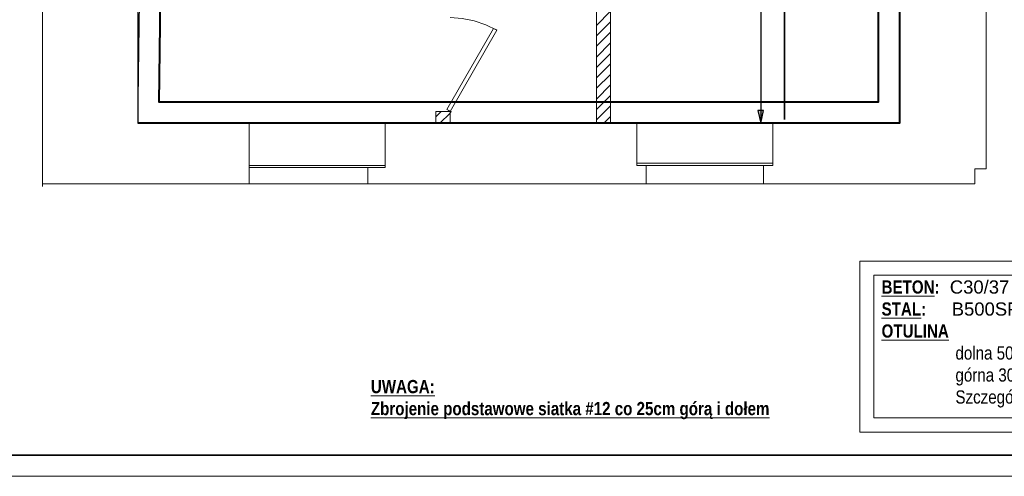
# Model space of a CAD drawing. Header units: millimetres. Extents: x -35363 to 17197, y 5744 to 29461.
# Tile 19 of 29: x 1294 to 9680, y 5744 to 9638. Entities that reach past the tile are written whole.
import ezdxf

# ---------------------------------------------------------------- set-up
doc = ezdxf.new("R2010")
doc.units = ezdxf.units.MM
doc.layers.add('BZ_obpp', color=6, linetype='Continuous', plot=False)
doc.layers.add('BZ_odn', color=1, linetype='Continuous')
doc.layers.add('BZ_P_pow', color=101, linetype='Continuous')
for name, color, linetype, lineweight in [('MS-OPISY', 11, 'Continuous', 13), ('OPISY', 11, 'Continuous', 13), ('WB-RAMKA_TABELKA', 33, 'Continuous', 35), ('WB_ŻELBET', 4, 'Continuous', 40)]:
    doc.layers.add(name, color=color, linetype=linetype, lineweight=lineweight)
doc.layers.add('WB-KARTKA', color=251, linetype='Continuous', lineweight=13, plot=False)
doc.styles.add('Arial', font='txt')
doc.styles.add('BIKWYM', font='bikromsw.shx', dxfattribs={"width": 0.8})
doc.dimstyles.new('BZ_ST_50_mm', dxfattribs={"dimscale": 5, "dimtxt": 25, "dimasz": 1.666667, "dimexe": 24, "dimexo": 0, "dimgap": 0, "dimtad": 0, "dimdec": 1, "dimrnd": 0.5, "dimdsep": 46, "dimtxsty": 'BIKWYM', "dimblk": 'WYM-ST', "dimcen": 0, "dimdle": 20, "dimclrd": 256, "dimclre": 256, "dimclrt": 7, "dimadec": 0, "dimazin": 0, "dimtfac": 0.033333, "dimtdec": 1, "dimtix": 1, "dimtmove": 2, "dimatfit": 3, "dimldrblk": 'WYM-ST', "dimfxl": 0, "dimtvp": 0.8, "dimtolj": 1, "dimtzin": 0, "dimarcsym": 0})

# ---------------------------------------------------------------- blocks, each defined once
blk = doc.blocks.new('Format A1 - wpiecie poziome')
at = {"layer": 'WB-KARTKA', "linetype": 'Continuous'}
blk.add_lwpolyline([(-841, 0), (-841, 594), (0, 594), (0, 0)], close=True, dxfattribs=at)
at = {"layer": 'WB-RAMKA_TABELKA', "linetype": 'Continuous'}
blk.add_lwpolyline([(-816, 6), (-816, 297), (-835, 297), (-835, 588), (-6, 588), (-6, 6), (-816, 6)], dxfattribs=at)
blk = doc.blocks.new('WYM-ST')
blk.add_hatch(color=256).paths.add_polyline_path([(0, 0), (-13, 2.9), (-13, -2.9)])
blk.add_lwpolyline([(0, 0), (-13, 2.9), (-13, -2.9), (0, 0)])
blk = doc.blocks.new('*D85')
at = {"layer": 'BZ_odn', "lineweight": -2}
blk.add_line((7605.9, 15716.6), (7605.9, 8762.2), dxfattribs=at)
at = {"layer": 'Defpoints', "color": 0}
for p in [(7605.9, 15724.9), (7605.9, 8753.9), (7605.9, 8753.9)]:
    blk.add_point(p, dxfattribs=at)
at = {"layer": 'BZ_odn', "linetype": 'ByBlock', "lineweight": -2, "xscale": 8.333333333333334, "yscale": 8.333333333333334, "zscale": 8.333333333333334}
for p, rotation in [((7605.9, 15724.9), 90.00000000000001), ((7605.9, 8753.9), 270)]:
    blk.add_blockref('WYM-ST', p, dxfattribs=dict(at, rotation=rotation))

msp = doc.modelspace()

# ---------------------------------------------------------------- linework, layer by layer
at = {"color": 7, "linetype": 'Continuous', "lineweight": 9}
for p, q in [((6205.99, 8753.87), (6205.99, 9934.47)), ((6326.59, 8753.87), (6326.59, 9934.47)), ((6326.59, 9709.14), (6205.99, 9588.54)), ((6326.59, 9620.28), (6205.99, 9499.68)), ((6326.59, 9531.41), (6205.99, 9410.82)), ((6326.59, 9439.38), (6205.99, 9318.78)), ((6326.59, 9350.52), (6205.99, 9229.92)), ((6326.59, 9261.65), (6205.99, 9141.05)), ((6326.59, 9169.62), (6205.99, 9052.19)), ((6326.59, 9080.76), (6205.99, 8960.16)), ((6205.99, 8998.24), (6205.99, 9049.02)), ((6205.99, 8998.24), (6205.99, 9049.02)), ((6326.59, 8991.89), (6205.99, 8871.29)), ((6326.59, 8998.24), (6326.59, 9049.02)), ((6326.59, 8998.24), (6326.59, 9049.02)), ((8786.17, 8998.24), (8786.17, 9049.02)), ((6326.59, 8903.03), (6205.99, 8782.43)), ((4882.58, 8855.43), (4838.15, 8807.82)), ((4838.15, 8753.87), (4838.15, 8855.43)), ((4958.74, 8839.56), (4873.06, 8753.87)), ((4958.74, 8753.87), (4958.74, 8855.43)), ((6326.59, 8811), (6269.46, 8753.87)), ((3248.15, 8753.87), (2299.22, 8753.87)), ((3248.15, 8376.2), (3248.15, 8753.87)), ((3248.15, 8753.87), (4406.53, 8753.87)), ((6548.74, 8753.87), (4406.53, 8753.87)), ((4406.53, 8376.2), (4406.53, 8753.87)), ((7707.13, 8753.87), (6548.74, 8753.87)), ((7707.13, 8395.25), (7707.13, 8753.87)), ((4406.53, 8395.25), (3248.15, 8395.25)), ((4257.37, 8395.25), (4406.53, 8395.25)), ((7707.13, 8414.29), (6548.74, 8414.29)), ((7707.13, 8395.25), (6548.74, 8395.25)), ((6628.09, 8236.56), (6628.09, 8395.25)), ((7627.79, 8236.56), (7627.79, 8395.25)), ((7627.79, 8395.25), (7707.13, 8395.25)), ((3248.15, 8236.56), (3248.15, 8376.2)), ((4406.53, 8376.2), (3248.15, 8376.2)), ((4257.37, 8236.56), (4257.37, 8376.2)), ((1486.77, 8236.56), (3248.15, 8236.56)), ((3248.15, 8236.56), (4257.37, 8236.56)), ((4257.37, 8236.56), (6647.13, 8236.56)), ((6628.09, 8236.56), (7627.79, 8236.56))]:
    msp.add_line(p, q, dxfattribs=at)
at = {"color": 7, "linetype": 'Continuous', "lineweight": 20}
msp.add_line((4958.74, 8855.43), (4907.97, 8855.43), dxfattribs=at)
at = {"color": 7, "linetype": 'Continuous', "lineweight": 9}
for points in [[(1927.91, 12295.67), (2346.83, 12295.67), (2299.22, 8753.87)], [(-3349.88, 8106.44), (-2350.18, 8106.44), (-2350.18, 10604.11), (1486.77, 10604.11), (1486.77, 8214.35)], [(7627.79, 8236.56), (9427.25, 8236.56), (9427.25, 8366.68), (9525.63, 8366.68), (9525.63, 9785.31)], [(5358.62, 9547.28), (5263.41, 9594.89), (5165.03, 9626.62), (5063.47, 9648.84), (4958.74, 9655.19)], [(8786.17, 9674.23), (8786.17, 8753.87), (7707.13, 8753.87)], [(4838.15, 8855.43), (4958.74, 8855.43), (4958.74, 8753.87)], [(6628.09, 8395.25), (6548.74, 8395.25), (6548.74, 8753.87)]]:
    msp.add_lwpolyline(points, dxfattribs=at)
for points in [[(4958.74, 8855.43), (4949.22, 8861.77), (4930.18, 8871.29), (5330.06, 9563.15), (5349.1, 9553.63), (5358.62, 9547.28)], [(4968.27, 8852.25), (4965.09, 8855.43), (4958.74, 8855.43), (4958.74, 8845.91), (4965.09, 8845.91)]]:
    msp.add_lwpolyline(points, close=True, dxfattribs=at)
at = {"layer": 'BZ_obpp', "color": 2}
msp.add_lwpolyline([(2299.22, 8753.87), (8786.17, 8753.87), (8786.17, 15754.95), (2299.22, 15754.95)], close=True, dxfattribs=at)
at = {"layer": 'BZ_P_pow', "color": 2, "const_width": 12}
msp.add_lwpolyline([(7807.38, 8783.87), (7807.38, 15724.95)], dxfattribs=at)
at = {"layer": 'MS-OPISY'}
for points in [[(8449.63, 7577.98), (11314.41, 7577.98), (11314.41, 6121.54), (8449.63, 6121.54)], [(8569.63, 7457.98), (11194.41, 7457.98), (11194.41, 6241.54), (8569.63, 6241.54)]]:
    msp.add_lwpolyline(points, close=True, dxfattribs=at)
at = {"layer": 'WB_ŻELBET'}
for points in [[(2517.31, 15754.95), (8786.17, 15754.95), (8786.17, 8753.87), (2299.22, 8753.87)], [(2337.31, 15574.95), (8606.17, 15574.95), (8606.17, 8933.87), (2481.66, 8933.87)], [(2481.63, 8931.57), (2526.84, 12475.67)]]:
    msp.add_lwpolyline(points, dxfattribs=at)

# ---------------------------------------------------------------- block references
at = {"layer": 'WB-RAMKA_TABELKA', "linetype": 'Continuous', "xscale": 30, "yscale": 30, "zscale": 30}
msp.add_blockref('Format A1 - wpiecie poziome', (15096.83, 5743.53), dxfattribs=at)

# ---------------------------------------------------------------- texts
at = {"layer": 'OPISY', "linetype": 'Continuous', "char_height": 112.5, "width": 3429.9704, "attachment_point": 4, "style": 'Arial'}
for s, insert in [('{\\L\\fArial Narrow|b1|i0|c238|p34;BETON\\l:}  C30/37 W8, biała wanna\\P{\\L\\fArial Narrow|b1|i0|c238|p34;STAL\\l:}     B500SP\\P{\\L\\fArial Narrow|b1|i0|c0|p34;OTULINA\\fArial Narrow|b1|i0|c238|p34; \\P\\l\\fArial Narrow|b0|i0|c238|p34;^I     dolna 50\\fArial Narrow|b0|i0|c0|p34;mm\\P\\fArial Narrow|b0|i0|c238|p34;^I     górna 30\\fArial Narrow|b0|i0|c0|p34;mm, boczna 30mm \\P\\fArial Narrow|b0|i0|c238|p34;^I     Szczegóły patrz  opis techniczny}', (8634.34, 6872.14)), ('{\\L\\fArial Narrow|b1|i0|c238|p34;UWAGA:\\PZbrojenie podstawowe siatka #12 co 25cm górą i dołem}', (4284.49, 6397.84))]:
    msp.add_mtext(s, dxfattribs=dict(at, insert=insert))

# ---------------------------------------------------------------- dimensions: what is measured, and where the dimension line sits
at = {"layer": 'BZ_odn'}
dim = msp.add_aligned_dim(p1=(7605.92, 15724.9), p2=(7605.92, 8753.87), distance=0, text=' ', dimstyle='BZ_ST_50_mm', override={"dimexe": 0, "dimdle": 0, "dimse1": 1, "dimse2": 1}, dxfattribs=at)
dim.commit()
dim.dimension.update_dxf_attribs({"geometry": '*D85', "text_midpoint": (7605.92, 12239.38)})

doc.saveas('drawing.dxf')
